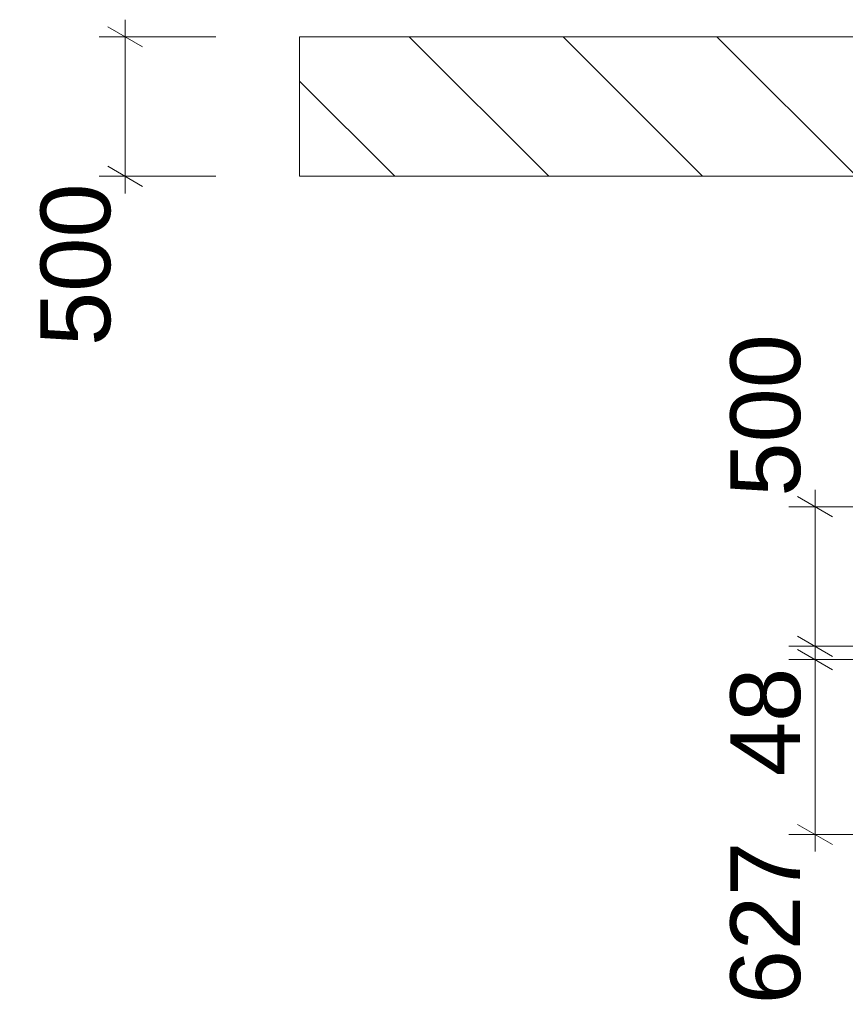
# Model space of a CAD drawing. Header units: metres. Extents: x -1013 to 1493497, y -5789518 to 1032.
# Tile 2 of 73: x 1492333.01 to 1492335.97, y -5789509.19 to -5789505.66. Entities that reach past the tile are written whole.
import ezdxf

# ---------------------------------------------------------------- set-up
doc = ezdxf.new("R2010")
doc.units = ezdxf.units.M
doc.header["$MEASUREMENT"] = 0
doc.layers.add('710-L Legendy opisy', color=7, linetype='Continuous')
doc.layers.add('710-L Legendy opisy1', color=7, linetype='Continuous', lineweight=13)
doc.layers.add('710-L Legendy opisy95', color=252, linetype='Continuous', lineweight=13)
doc.styles.add('STYL_AUTOMATYCZNY_2', font='arial.ttf')
doc.dimstyles.new('STYL_AUTOMATYCZNY__7', dxfattribs={"dimtxt": 0.25, "dimasz": 0.095, "dimexe": 0.18, "dimexo": 0.3, "dimgap": 0, "dimtad": 1, "dimdec": 0, "dimlfac": 1000, "dimzin": 0, "dimdsep": 46, "dimtxsty": 'STYL_AUTOMATYCZNY_2', "dimblk": 'ARROWHEAD_2', "dimblk1": 'ARROWHEAD_2', "dimblk2": 'ARROWHEAD_2', "dimcen": 0.09, "dimclrd": 7, "dimclre": 7, "dimclrt": 7, "dimadec": 0, "dimazin": 0, "dimtfac": 1, "dimtdec": 4, "dimtmove": 0, "dimatfit": 3, "dimfxl": 1, "dimtolj": 1, "dimtzin": 0, "dimarcsym": 0})

# ---------------------------------------------------------------- blocks, each defined once
blk = doc.blocks.new('*D88', base_point=(1492297.7353, -5789497.5))
at = {"layer": '710-L Legendy opisy1', "color": 7, "linetype": 'Continuous', "lineweight": 13}
for p, q in [((1492333.3845, -5789505.7235), (1492333.3845, -5789505.6624)), ((1492333.447, -5789505.7596), (1492333.322, -5789505.6874)), ((1492333.7097, -5789505.7235), (1492333.2907, -5789505.7235)), ((1492333.3845, -5789506.2235), (1492333.3845, -5789505.7235)), ((1492333.322, -5789506.1874), (1492333.447, -5789506.2596)), ((1492333.7097, -5789506.2235), (1492333.2907, -5789506.2235)), ((1492333.3845, -5789506.2847), (1492333.3845, -5789506.2235))]:
    blk.add_line(p, q, dxfattribs=at)
at = {"layer": '710-L Legendy opisy1', "color": 7, "lineweight": 13, "insert": (1492333.3345, -5789506.8317), "char_height": 0.25, "attachment_point": 7, "rotation": 90, "style": 'STYL_AUTOMATYCZNY_2'}
blk.add_mtext('\\A1;{\\pql;\\fArial|b0|i0|c238|p0;\\W1.000000;500}', dxfattribs=at)
blk = doc.blocks.new('ARROWHEAD_2')
at = {"color": 0, "linetype": 'Continuous', "lineweight": 0}
for p, q in [((-0.378, -0.655), (0.378, 0.655)), ((0, 0), (-1, 0))]:
    blk.add_line(p, q, dxfattribs=at)
blk = doc.blocks.new('*D89', base_point=(1492297.7353, -5789497.5))
at = {"layer": '710-L Legendy opisy1', "color": 7, "linetype": 'Continuous', "lineweight": 13}
for p, q in [((1492335.7948, -5789507.9193), (1492335.9198, -5789507.9915)), ((1492336.6489, -5789507.9554), (1492335.7635, -5789507.9554)), ((1492335.8573, -5789508.5824), (1492335.8573, -5789507.9554)), ((1492335.7948, -5789508.5463), (1492335.9198, -5789508.6185)), ((1492336.6513, -5789508.5824), (1492335.7635, -5789508.5824)), ((1492335.8573, -5789508.6435), (1492335.8573, -5789508.5824))]:
    blk.add_line(p, q, dxfattribs=at)
at = {"layer": '710-L Legendy opisy1', "color": 7, "lineweight": 13, "char_height": 0.25, "attachment_point": 7, "rotation": 90, "style": 'STYL_AUTOMATYCZNY_2'}
for s, insert in [('\\A1;{\\pql;\\fArial|b0|i0|c238|p0;\\W1.000000;48}', (1492335.8073, -5789508.3729)), ('\\A1;{\\pql;\\fArial|b0|i0|c238|p0;\\W1.000000;627}', (1492335.8073, -5789509.1906))]:
    blk.add_mtext(s, dxfattribs=dict(at, insert=insert))
blk = doc.blocks.new('*D90', base_point=(1492297.7353, -5789497.5))
at = {"layer": '710-L Legendy opisy1', "color": 7, "linetype": 'Continuous', "lineweight": 13}
for p, q in [((1492335.7948, -5789507.8715), (1492335.9198, -5789507.9437)), ((1492336.3597, -5789507.9076), (1492335.7635, -5789507.9076)), ((1492335.7948, -5789507.9193), (1492335.9198, -5789507.9915)), ((1492335.8573, -5789507.9554), (1492335.8573, -5789507.9076)), ((1492336.6489, -5789507.9554), (1492335.7635, -5789507.9554))]:
    blk.add_line(p, q, dxfattribs=at)
blk = doc.blocks.new('*D91', base_point=(1492297.7353, -5789497.5))
at = {"layer": '710-L Legendy opisy1', "color": 7, "linetype": 'Continuous', "lineweight": 13}
for p, q in [((1492335.9198, -5789507.4437), (1492335.7948, -5789507.3715)), ((1492335.8573, -5789507.4076), (1492335.8573, -5789507.3465)), ((1492336.3597, -5789507.4076), (1492335.7635, -5789507.4076)), ((1492335.8573, -5789507.9076), (1492335.8573, -5789507.4076)), ((1492335.7948, -5789507.8715), (1492335.9198, -5789507.9437)), ((1492336.3597, -5789507.9076), (1492335.7635, -5789507.9076))]:
    blk.add_line(p, q, dxfattribs=at)
at = {"layer": '710-L Legendy opisy1', "color": 7, "lineweight": 13, "insert": (1492335.8073, -5789507.3715), "char_height": 0.25, "attachment_point": 7, "rotation": 90, "style": 'STYL_AUTOMATYCZNY_2'}
blk.add_mtext('\\A1;{\\pql;\\fArial|b0|i0|c238|p0;\\W1.000000;500}', dxfattribs=at)

msp = doc.modelspace()

# ---------------------------------------------------------------- hatches: boundary and pattern name
at = {"layer": '710-L Legendy opisy95', "linetype": 'Continuous', "lineweight": 13}
h = msp.add_hatch(dxfattribs=at)
h.set_pattern_fill('Cegła_zwykła_0002', color=252, style=0, pattern_type=2)
h.set_pattern_definition([(135, (1492337.6597, -5789506.22353), (0.27577, 0.27577), [])])
h.paths.add_polyline_path([(1492334.0097, -5789505.7235), (1492334.0097, -5789506.2235), (1492341.3097, -5789506.2235), (1492341.3097, -5789505.7235)])

# ---------------------------------------------------------------- linework, layer by layer
at = {"layer": '710-L Legendy opisy1', "color": 7, "linetype": 'Continuous', "lineweight": 13, "flags": 128}
msp.add_lwpolyline([(1492334.0097, -5789505.7235), (1492334.0097, -5789506.2235), (1492341.3097, -5789506.2235), (1492341.3097, -5789505.7235)], close=True, dxfattribs=at)

# ---------------------------------------------------------------- dimensions: what is measured, and where the dimension line sits
at = {"layer": '710-L Legendy opisy', "color": 7, "linetype": 'Continuous', "lineweight": 13}
for base, p1, p2, picture, middle in [((1492333.3845, -5789505.7235), (1492334.0097, -5789506.2235), (1492334.0097, -5789505.7235), '*D88', (1492333.2095, -5789506.5463)), ((1492335.8573, -5789507.4076), (1492336.6597, -5789507.9076), (1492336.6597, -5789507.4076), '*D91', (1492335.6823, -5789507.0861)), ((1492335.8573, -5789507.9076), (1492336.9489, -5789507.9554), (1492336.6597, -5789507.9076), '*D90', (1492335.6823, -5789508.1826)), ((1492335.8573, -5789507.9554), (1492336.9513, -5789508.5824), (1492336.9489, -5789507.9554), '*D89', (1492335.6823, -5789508.9052))]:
    dim = msp.add_linear_dim(base=base, p1=p1, p2=p2, angle=90, dimstyle='STYL_AUTOMATYCZNY__7', dxfattribs=at)
    dim.commit()
    dim.dimension.update_dxf_attribs({"geometry": picture, "text_midpoint": middle, "dimtype": 160, "text_rotation": 90})

doc.saveas('drawing.dxf')
